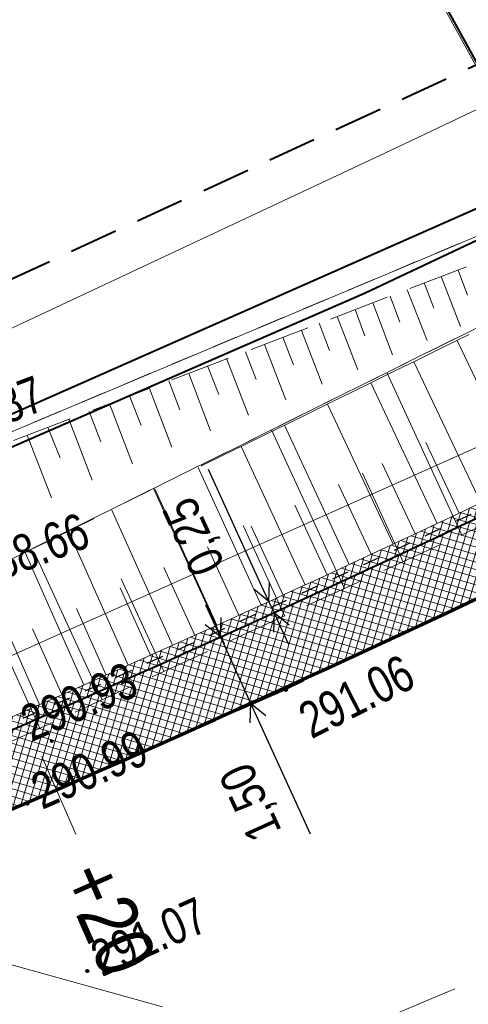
# Model space of a CAD drawing. Header units: metres. Extents: x 7437397 to 7437776, y 5556446 to 5556944.
# Tile 11 of 45: x 7437537 to 7437546, y 5556685 to 5556705. Entities that reach past the tile are written whole.
import ezdxf

# ---------------------------------------------------------------- set-up
doc = ezdxf.new("R2010")
doc.units = ezdxf.units.M
doc.header["$MEASUREMENT"] = 0
for name, pattern in [('0.5_0.5', [1.5, 0.5, -0.5, 0.5]), ('BUBZ01-500', [1.75, 1.25, -0.5]), ('DGN Style 3', [8.60601, 6.14715, -2.45886]), ('EGBU01-500', [1, 0.5, -0.5]), ('KTCR02-500', [1.5, 1, -0.5]), ('KTJZ01-500', [2, 1.5, -0.5])]:
    doc.linetypes.add(name, pattern=pattern)
doc.layers.get('0').update_dxf_attribs({"color": 250, "lineweight": 5})
for name, color, linetype, lineweight in [('BUBZ01', 250, 'Continuous', 5), ('BUIB02_01', 250, 'Continuous', 5), ('D_balustrada', 7, '0.5_0.5', 30), ('D_kilometraz', 7, 'Continuous', 13), ('D_kraweznik', 7, 'Continuous', 70), ('D_obrzeze', 7, 'Continuous', 40), ('D_opis trasy', 7, 'Continuous', 13), ('D_pobocze', 7, 'Continuous', 13), ('D_skarpa', 7, 'DGN Style 3', 20), ('D_skarpa-symbol', 7, 'Continuous', 20), ('D_wymiary', 7, 'Continuous', 13), ('DS_chodniki', 4, 'Continuous', 0), ('DS_pobocze', 1, 'Continuous', 0), ('EGBD03', 250, 'Continuous', 5), ('EGBU01', 250, 'Continuous', 5), ('KTJZ01', 250, 'Continuous', 5), ('KTOK05_01', 250, 'Continuous', 5), ('MPZP', 250, 'Continuous', 5), ('punkt wysokościowy sztuczny', 7, 'Continuous', 5), ('RTPW01', 250, 'Continuous', 5), ('RTPW02', 250, 'Continuous', 5), ('rzedne dla projektanta', 250, 'Continuous', 5), ('SUPE_01', 250, 'Continuous', 5), ('SUPT_01', 250, 'Continuous', 5)]:
    doc.layers.add(name, color=color, linetype=linetype, lineweight=lineweight)
doc.styles.add('ROMANS', font='arial.ttf', dxfattribs={"width": 0.8})
doc.styles.get("Standard").update_dxf_attribs({"font": 'txt.shx', "width": 0.75})
doc.styles.add('Style-Arial Narrow', font='ARIALN.TTF')
doc.linetypes.add('KTOK05_01-500', pattern='A,3.75,[13,dgnlstyle-rozp_2015.shx,S=0.002778,R=0,X=0,Y=0],3.75', length=7.5)
doc.dimstyles.new('1-500', dxfattribs={"dimscale": 10, "dimtxt": 0.2, "dimasz": 0.07, "dimexe": 0, "dimexo": 0, "dimgap": 0.05, "dimtad": 1, "dimdec": 1, "dimzin": 0, "dimtxsty": 'ROMANS', "dimblk": 'ARCHTICK', "dimcen": 0.1, "dimclrt": 256, "dimadec": 0, "dimazin": 0, "dimtfac": 0.666667, "dimtdec": 1, "dimtofl": 0, "dimtmove": 1, "dimatfit": 2, "dimfxl": 0, "dimtolj": 1, "dimtzin": 0, "dimarcsym": 0})

# ---------------------------------------------------------------- blocks, each defined once
blk = doc.blocks.new('PW02')
at = {"layer": 'punkt wysokościowy sztuczny', "linetype": 'Continuous', "lineweight": 13}
h = blk.add_hatch(color=0, dxfattribs=at)
edge = h.paths.add_edge_path()
edge.add_arc((0, 0), 0.45, 0, 360)
blk = doc.blocks.new('TerminatorOpen')
at = {"color": 0, "linetype": 'ByBlock', "lineweight": -2}
for q in [(-1, 0.5), (-1, 0), (-1, -0.5)]:
    blk.add_line((0, 0), q, dxfattribs=at)
blk = doc.blocks.new('*D57')
at = {"layer": 'D_wymiary', "color": 0, "lineweight": -2, "transparency": 16777216}
for p, q in [((7437540.604, 5556692.405), (7437540.455, 5556692.733)), ((7437540.919, 5556692.153), (7437540.589, 5556692.003)), ((7437540.753, 5556692.078), (7437541.374, 5556690.713)), ((7437541.54, 5556690.788), (7437541.211, 5556690.638)), ((7437541.524, 5556690.385), (7437542.601, 5556688.018))]:
    blk.add_line(p, q, dxfattribs=at)
at = {"layer": 'Defpoints', "color": 0}
for p in [(7437541.082, 5556692.228), (7437540.753, 5556692.078), (7437541.704, 5556690.863)]:
    blk.add_point(p, dxfattribs=at)
at = {"layer": 'D_wymiary', "color": 0, "lineweight": -2, "transparency": 16777216, "xscale": 0.36, "yscale": 0.36, "zscale": 0.36}
for p, rotation in [((7437540.753, 5556692.078), 294.4781551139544), ((7437541.374, 5556690.713), 114.4781551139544)]:
    blk.add_blockref('TerminatorOpen', p, dxfattribs=dict(at, rotation=rotation))
at = {"layer": 'D_wymiary', "transparency": 16777216, "insert": (7437541.425, 5556688.689), "char_height": 0.72, "attachment_point": 5, "rotation": 114.4782, "style": 'Style-Arial Narrow'}
blk.add_mtext('1,50', dxfattribs=at)
blk = doc.blocks.new('*D61')
at = {"layer": 'D_wymiary', "color": 0, "lineweight": -2, "transparency": 16777216}
for p, q in [((7437541.602, 5556693.136), (7437540.505, 5556695.531)), ((7437541.614, 5556692.745), (7437541.589, 5556692.734)), ((7437541.857, 5556692.581), (7437541.752, 5556692.809)), ((7437541.719, 5556692.518), (7437541.693, 5556692.506)), ((7437542.006, 5556692.254), (7437542.156, 5556691.927))]:
    blk.add_line(p, q, dxfattribs=at)
at = {"layer": 'Defpoints', "color": 0}
for p in [(7437541.778, 5556692.82), (7437541.857, 5556692.581), (7437541.882, 5556692.593)]:
    blk.add_point(p, dxfattribs=at)
at = {"layer": 'D_wymiary', "color": 0, "lineweight": -2, "transparency": 16777216, "xscale": 0.36, "yscale": 0.36, "zscale": 0.36}
for p, rotation in [((7437541.752, 5556692.809), 294.6227007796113), ((7437541.857, 5556692.581), 114.6227007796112)]:
    blk.add_blockref('TerminatorOpen', p, dxfattribs=dict(at, rotation=rotation))
at = {"layer": 'D_wymiary', "transparency": 16777216, "insert": (7437540.254, 5556694.174), "char_height": 0.72, "attachment_point": 5, "rotation": 114.6227, "style": 'Style-Arial Narrow'}
blk.add_mtext('0,25', dxfattribs=at)

msp = doc.modelspace()

# ---------------------------------------------------------------- hatches: boundary and pattern name
at = {"layer": 'DS_chodniki'}
h = msp.add_hatch(dxfattribs=at)
h.set_pattern_fill('CROSSHATCH', color=256, style=0, pattern_type=2)
h.set_pattern_definition([(73.46674, (7437570.81996, 5556706.75558), (-0.1437982, 0.04268577), []), (343.46675, (7437570.81996, 5556706.75558), (0.04268577, 0.1437982), [])])
h.paths.add_polyline_path([(7437562.402, 5556702.828, -0.023893), (7437532.396, 5556688.415), (7437530.778, 5556687.731, -0.394504), (7437522.445, 5556690.787), (7437521.799, 5556692.066), (7437520.46, 5556691.39), (7437521.106, 5556690.111, 0.394504), (7437531.362, 5556686.349), (7437532.98, 5556687.034, 0.021064), (7437559.623, 5556699.646), (7437559.623, 5556699.646), (7437559.888, 5556699.785, 0.002613), (7437563.116, 5556701.508), (7437592.616, 5556717.455), (7437593.223, 5556719.488)])
at = {"layer": 'DS_pobocze', "lineweight": 0}
h = msp.add_hatch(dxfattribs=at)
h.set_pattern_fill('CROSSHATCH', color=256, style=0, pattern_type=2)
h.set_pattern_definition([(73.46674, (7437527.08768, 5556687.80706), (-0.1437982, 0.04268577), []), (343.46675, (7437527.08768, 5556687.80706), (0.04268577, 0.1437982), [])])
h.paths.add_polyline_path([(7437562.283, 5556703.048, -0.023893), (7437532.299, 5556688.645), (7437530.681, 5556687.961, -0.394504), (7437522.668, 5556690.9), (7437522.022, 5556692.179), (7437521.799, 5556692.066), (7437522.445, 5556690.787, 0.394504), (7437530.778, 5556687.731), (7437532.396, 5556688.415, 0.023893), (7437562.402, 5556702.828), (7437593.223, 5556719.488), (7437593.104, 5556719.708)])

# ---------------------------------------------------------------- linework, layer by layer
at = {"layer": 'BUBZ01', "color": 7, "linetype": 'BUBZ01-500', "lineweight": 13, "flags": 128}
msp.add_lwpolyline([(7437528.318, 5556692.995), (7437547.83, 5556700.48), (7437576.23, 5556715.25), (7437589.02, 5556721.32), (7437589.43, 5556720.35), (7437575.67, 5556713.15), (7437558.6, 5556704.26), (7437548.16, 5556699.51), (7437535.53, 5556693.23), (7437528.982, 5556691.059)], dxfattribs=at)
msp.add_lwpolyline([(7437524.04, 5556689.42), (7437535.53, 5556693.23), (7437548.16, 5556699.51), (7437558.6, 5556704.26), (7437575.67, 5556713.15), (7437589.43, 5556720.35), (7437590.07, 5556719.5), (7437590.16, 5556717.95), (7437574.86, 5556709.22), (7437552.89, 5556697.48), (7437530.34, 5556687.12), (7437524.27, 5556688.21), (7437524.04, 5556689.42)], close=True, dxfattribs=at)
at = {"layer": 'BUBZ01', "color": 7, "linetype": 'Continuous', "lineweight": 13, "flags": 128}
for points in [[(7437545.65, 5556699.64), (7437545.84, 5556699.13)], [(7437544.95, 5556699.38), (7437545.15, 5556698.86)], [(7437545.3, 5556699.51), (7437545.7, 5556698.48)], [(7437544.25, 5556699.11), (7437544.45, 5556698.57)], [(7437544.6, 5556699.24), (7437545.01, 5556698.19)], [(7437543.89, 5556698.97), (7437544.3, 5556697.9)], [(7437543.53, 5556698.83), (7437543.73, 5556698.29)], [(7437542.79, 5556698.55), (7437543, 5556697.99)], [(7437543.16, 5556698.69), (7437543.58, 5556697.59)], [(7437542.42, 5556698.4), (7437542.85, 5556697.29)], [(7437541.66, 5556698.11), (7437542.1, 5556696.97)], [(7437542.04, 5556698.26), (7437542.26, 5556697.69)], [(7437541.27, 5556697.96), (7437541.49, 5556697.39)], [(7437540.88, 5556697.82), (7437541.33, 5556696.65)], [(7437540.1, 5556697.51), (7437540.55, 5556696.33)], [(7437540.49, 5556697.67), (7437540.72, 5556697.08)], [(7437545.72, 5556694.19), (7437544.183, 5556697.533)], [(7437539.69, 5556697.36), (7437539.92, 5556696.76)], [(7437539.29, 5556697.2), (7437539.75, 5556695.99)], [(7437538.47, 5556696.89), (7437538.94, 5556695.65)], [(7437538.88, 5556697.05), (7437539.12, 5556696.44)], [(7437538.05, 5556696.73), (7437538.29, 5556696.1)], [(7437537.63, 5556696.57), (7437538.11, 5556695.31)], [(7437537.2, 5556696.4), (7437537.45, 5556695.77)], [(7437543.31, 5556693.08), (7437541.804, 5556696.349)], [(7437536.77, 5556696.24), (7437537.27, 5556694.95)], [(7437544.52, 5556693.63), (7437543.68, 5556695.46)], [(7437540.84, 5556691.94), (7437539.375, 5556695.142)], [(7437542.08, 5556692.51), (7437541.22, 5556694.38)], [(7437538.32, 5556690.78), (7437536.973, 5556693.709)], [(7437539.59, 5556691.37), (7437538.71, 5556693.28)], [(7437537.03, 5556690.2), (7437536.14, 5556692.15)]]:
    msp.add_lwpolyline(points, dxfattribs=at)
at = {"layer": 'BUIB02_01', "color": 212, "linetype": 'Continuous', "lineweight": 40, "flags": 128}
msp.add_lwpolyline([(7437471.018, 5556680.168), (7437490.105, 5556682.798), (7437506.941, 5556685.963), (7437514.516, 5556687.29), (7437530.92, 5556693.586), (7437543.72, 5556699.172), (7437579.76, 5556716.205), (7437631.582, 5556743.722), (7437615.039, 5556772.576)], dxfattribs=at)
at = {"layer": 'D_balustrada', "ltscale": 0.7, "flags": 128}
msp.add_lwpolyline([(7437521.799, 5556692.066), (7437522.557, 5556690.843, 0.394504), (7437530.729, 5556687.846), (7437532.348, 5556688.53, 0.023893), (7437562.343, 5556702.938), (7437590.074, 5556717.928), (7437590.026, 5556719.569)], format="xyb", dxfattribs=at)
at = {"layer": 'D_kilometraz', "flags": 128}
msp.add_lwpolyline([(7437537.777, 5556688.012), (7437537.074, 5556689.614)], dxfattribs=at)
at = {"layer": 'D_kraweznik'}
msp.add_arc((7437396.683, 5557009.404), 350, 292.91854, 298.39337, dxfattribs=at)
at = {"layer": 'D_obrzeze'}
msp.add_arc((7437396.683, 5557009.404), 348.5, 292.91854, 298.39337, dxfattribs=at)
at = {"layer": 'D_opis trasy'}
msp.add_line((7437539.561, 5556684.449), (7437533.34, 5556686.184), dxfattribs=at)
at = {"layer": 'D_pobocze', "flags": 128}
msp.add_lwpolyline([(7437522.668, 5556690.9, 0.394504), (7437530.681, 5556687.961), (7437532.299, 5556688.645, 0.023893), (7437562.283, 5556703.048), (7437593.104, 5556719.708)], format="xyb", dxfattribs=at)
at = {"layer": 'D_skarpa', "flags": 128}
msp.add_lwpolyline([(7437524.288, 5556689.548), (7437524.714, 5556689.687), (7437525.28, 5556689.873), (7437525.75, 5556690.027), (7437526.151, 5556690.158), (7437526.498, 5556690.272), (7437526.804, 5556690.372), (7437527.078, 5556690.462), (7437527.326, 5556690.543), (7437527.555, 5556690.618), (7437527.767, 5556690.687), (7437527.965, 5556690.752), (7437528.153, 5556690.814), (7437528.333, 5556690.873), (7437528.506, 5556690.929), (7437528.675, 5556690.985), (7437528.84, 5556691.039), (7437529.003, 5556691.092), (7437529.165, 5556691.145), (7437529.354, 5556691.207), (7437529.831, 5556691.363), (7437530.308, 5556691.52), (7437530.785, 5556691.676), (7437531.258, 5556691.831), (7437531.728, 5556691.985), (7437532.198, 5556692.139), (7437532.668, 5556692.293), (7437533.138, 5556692.447), (7437533.609, 5556692.601), (7437534.079, 5556692.755), (7437534.55, 5556692.909), (7437535.021, 5556693.063), (7437535.492, 5556693.218), (7437535.937, 5556693.43), (7437536.38, 5556693.648), (7437536.823, 5556693.866), (7437537.266, 5556694.083), (7437537.709, 5556694.301), (7437538.152, 5556694.519), (7437538.595, 5556694.737), (7437539.038, 5556694.954), (7437539.48, 5556695.172), (7437539.923, 5556695.389), (7437540.366, 5556695.607), (7437540.808, 5556695.825), (7437541.251, 5556696.042), (7437541.693, 5556696.26), (7437542.136, 5556696.477), (7437542.579, 5556696.695), (7437543.021, 5556696.912), (7437543.463, 5556697.13), (7437543.906, 5556697.347), (7437544.348, 5556697.565), (7437544.791, 5556697.782), (7437545.233, 5556698), (7437545.675, 5556698.217), (7437546.118, 5556698.434), (7437546.56, 5556698.652), (7437547.002, 5556698.869), (7437547.445, 5556699.087), (7437547.887, 5556699.304), (7437548.334, 5556699.513), (7437548.781, 5556699.72), (7437549.229, 5556699.927), (7437549.676, 5556700.134), (7437550.124, 5556700.341), (7437550.571, 5556700.548), (7437551.019, 5556700.755), (7437551.467, 5556700.962), (7437551.914, 5556701.169), (7437552.362, 5556701.376), (7437552.81, 5556701.583), (7437553.258, 5556701.79), (7437553.706, 5556701.997), (7437554.154, 5556702.204), (7437554.602, 5556702.411), (7437555.05, 5556702.618), (7437555.498, 5556702.826), (7437555.946, 5556703.033), (7437556.394, 5556703.24), (7437556.843, 5556703.447), (7437557.291, 5556703.655), (7437557.739, 5556703.862), (7437558.188, 5556704.069), (7437558.636, 5556704.279), (7437559.073, 5556704.508), (7437559.51, 5556704.737), (7437559.947, 5556704.966), (7437560.384, 5556705.196), (7437560.821, 5556705.425), (7437561.262, 5556705.656), (7437561.705, 5556705.888), (7437562.147, 5556706.121), (7437562.59, 5556706.353), (7437563.033, 5556706.585), (7437563.476, 5556706.817), (7437563.919, 5556707.05), (7437564.362, 5556707.282), (7437564.804, 5556707.514), (7437565.247, 5556707.746), (7437565.69, 5556707.979), (7437566.133, 5556708.211), (7437566.576, 5556708.443), (7437567.019, 5556708.676), (7437567.461, 5556708.908), (7437567.904, 5556709.14), (7437568.347, 5556709.372), (7437568.79, 5556709.605), (7437569.233, 5556709.837), (7437569.676, 5556710.069), (7437570.121, 5556710.297), (7437570.565, 5556710.526), (7437571.01, 5556710.755), (7437571.455, 5556710.983), (7437571.9, 5556711.212), (7437572.344, 5556711.441), (7437572.789, 5556711.669), (7437573.234, 5556711.898), (7437573.679, 5556712.126), (7437574.124, 5556712.355), (7437574.568, 5556712.584), (7437575.013, 5556712.812), (7437575.458, 5556713.041), (7437575.908, 5556713.259), (7437576.364, 5556713.468), (7437576.82, 5556713.676), (7437577.275, 5556713.885), (7437577.731, 5556714.094), (7437578.186, 5556714.302), (7437578.642, 5556714.511), (7437579.097, 5556714.72), (7437579.553, 5556714.928), (7437580.009, 5556715.137), (7437580.463, 5556715.349), (7437580.897, 5556715.596), (7437581.331, 5556715.844), (7437581.766, 5556716.092), (7437582.2, 5556716.34), (7437582.635, 5556716.588), (7437583.069, 5556716.836), (7437583.504, 5556717.083), (7437583.938, 5556717.331), (7437584.372, 5556717.579), (7437584.807, 5556717.827), (7437585.241, 5556718.075), (7437585.676, 5556718.322), (7437586.11, 5556718.57), (7437586.544, 5556718.818), (7437586.979, 5556719.066), (7437587.413, 5556719.314), (7437587.848, 5556719.562), (7437588.282, 5556719.809), (7437588.716, 5556720.057), (7437589.151, 5556720.305), (7437589.223, 5556720.346)], dxfattribs=at)
at = {"layer": 'D_skarpa-symbol', "flags": 128}
for points in [[(7437547.023, 5556695.278), (7437545.632, 5556698.196)], [(7437546.12, 5556694.848), (7437544.738, 5556697.756)], [(7437545.216, 5556694.42), (7437543.853, 5556697.321)], [(7437544.311, 5556693.995), (7437542.96, 5556696.882)], [(7437543.405, 5556693.572), (7437542.073, 5556696.446)], [(7437545.669, 5556694.633), (7437544.982, 5556696.086)], [(7437542.497, 5556693.152), (7437541.181, 5556696.008)], [(7437541.589, 5556692.734), (7437540.293, 5556695.571)], [(7437544.763, 5556694.207), (7437544.084, 5556695.654)], [(7437540.678, 5556692.32), (7437539.401, 5556695.133)], [(7437543.858, 5556693.783), (7437543.187, 5556695.223)], [(7437539.768, 5556691.907), (7437538.513, 5556694.696)], [(7437542.951, 5556693.362), (7437542.288, 5556694.794)], [(7437538.855, 5556691.499), (7437537.621, 5556694.258)], [(7437542.043, 5556692.943), (7437541.389, 5556694.366)], [(7437541.133, 5556692.527), (7437540.49, 5556693.939)], [(7437537.942, 5556691.091), (7437536.731, 5556693.821)], [(7437540.223, 5556692.113), (7437539.589, 5556693.513)], [(7437537.027, 5556690.687), (7437535.84, 5556693.384)], [(7437539.311, 5556691.703), (7437538.689, 5556693.09)], [(7437538.399, 5556691.294), (7437537.786, 5556692.666)], [(7437537.484, 5556690.889), (7437536.885, 5556692.245)]]:
    msp.add_lwpolyline(points, dxfattribs=at)
at = {"layer": 'EGBD03', "color": 96, "linetype": 'Continuous', "lineweight": 13, "flags": 128}
for points in [[(7437532.098, 5556729.132), (7437547.59, 5556701)], [(7437527.7, 5556692.63), (7437547.59, 5556701)]]:
    msp.add_lwpolyline(points, dxfattribs=at)
at = {"layer": 'EGBU01', "color": 96, "linetype": 'EGBU01-500', "lineweight": 13, "flags": 128}
for points in [[(7437527.7, 5556692.63), (7437547.59, 5556701)], [(7437547.59, 5556701), (7437527.7, 5556692.63)]]:
    msp.add_lwpolyline(points, dxfattribs=at)
at = {"layer": 'KTJZ01', "color": 7, "linetype": 'KTJZ01-500', "lineweight": 13, "flags": 128}
msp.add_lwpolyline([(7437487.24, 5556665.88), (7437500.01, 5556668.65), (7437509.93, 5556671.34), (7437514.81, 5556672.66), (7437528.54, 5556677.57), (7437546.18, 5556685.08), (7437562.31, 5556693.39), (7437575.78, 5556700.17), (7437584.6, 5556705.2), (7437599.33, 5556712.79), (7437607.41, 5556717.03), (7437624.22, 5556725.75), (7437636.91, 5556731.79), (7437639.91, 5556733.3), (7437648.13, 5556737.1), (7437664.08, 5556744.94), (7437674.41, 5556750.47), (7437695.47, 5556762.01), (7437726.23, 5556778.98), (7437745.592, 5556790.579), (7437740.524, 5556799.89), (7437726.071, 5556794.065), (7437721.424, 5556793.261), (7437718.653, 5556793.684), (7437716.454, 5556794.853), (7437714.78, 5556796.65), (7437713.44, 5556798.18), (7437704.05, 5556814.76), (7437696.46, 5556806.77), (7437698.53, 5556806.84), (7437700.74, 5556806.26), (7437702.79, 5556804.94), (7437704.06, 5556803.16), (7437709.44, 5556793.77), (7437711.44, 5556790.12), (7437712.13, 5556787.63), (7437712.21, 5556785.35), (7437711.59, 5556783.66), (7437709.87, 5556781.76), (7437701.28, 5556777.09), (7437699.42, 5556776.48), (7437697.78, 5556776.19), (7437695.76, 5556776.41), (7437693.65, 5556777.51), (7437692.09, 5556778.89), (7437690.49, 5556781.22), (7437685.25, 5556778.28), (7437686.1, 5556775.03), (7437686.085, 5556773.72), (7437685.81, 5556772.51), (7437685.3, 5556771.32), (7437684.475, 5556769.98), (7437683.43, 5556768.68), (7437682.12, 5556767.23), (7437680.52, 5556765.9), (7437679.609, 5556765.424), (7437667.4, 5556758.73), (7437656.58, 5556752.94), (7437646.03, 5556747.24), (7437635.04, 5556741.31), (7437625.46, 5556735.97), (7437617.31, 5556731.03), (7437610.73, 5556727.32), (7437599.83, 5556721.28), (7437592.56, 5556717.41), (7437581.48, 5556711.39), (7437572.19, 5556706.38), (7437570.63, 5556705.57), (7437559.43, 5556699.57), (7437555.27, 5556697.37), (7437547.58, 5556693.6), (7437542.1, 5556690.99), (7437536.78, 5556688.64), (7437527.13, 5556684.56), (7437524.75, 5556685.69), (7437522.99, 5556687.15), (7437521.44, 5556689.45), (7437520.46, 5556691.39), (7437515.43, 5556689.51), (7437516.09, 5556686.202), (7437515.98, 5556684.5), (7437514.73, 5556681.38), (7437513.55, 5556680.28), (7437512.1, 5556679.32), (7437507.87, 5556678.13), (7437498.81, 5556675.82), (7437492.9, 5556674.29)], dxfattribs=at)
at = {"layer": 'KTOK05_01', "color": 7, "linetype": 'KTOK05_01-500', "lineweight": 40, "flags": 128}
msp.add_lwpolyline([(7437532.153, 5556729.161), (7437547.36, 5556701.5), (7437527.72, 5556692.81), (7437525.62, 5556692.53), (7437523.63, 5556693.08), (7437521.96, 5556694.22), (7437517.2, 5556703.54), (7437514.83, 5556707.82), (7437509.814, 5556717.461)], dxfattribs=at)
at = {"layer": 'MPZP', "color": 212, "linetype": 'KTCR02-500', "lineweight": 40, "flags": 128}
msp.add_lwpolyline([(7437738.295, 5556803.984), (7437715.191, 5556791.784), (7437661.349, 5556763.226), (7437574.511, 5556717.006), (7437530.05, 5556696.506), (7437525.798, 5556698.029), (7437514.19, 5556719.761)], dxfattribs=at)
at = {"layer": 'rzedne dla projektanta', "color": 7, "linetype": 'Continuous', "lineweight": 40}
for centre in [(7437537.28, 5556689.93), (7437536.78, 5556688.64), (7437538.01, 5556685.19)]:
    msp.add_circle(centre, 0.0225, dxfattribs=at)
at = {"layer": 'SUPE_01', "color": 1, "linetype": 'Continuous', "lineweight": 13, "flags": 128}
msp.add_lwpolyline([(7437601.635, 5556725.162), (7437600.216, 5556724.388), (7437574.398, 5556710.521), (7437552.37, 5556698.835), (7437529.759, 5556688.702), (7437521.807, 5556691.71), (7437513.451, 5556689.173), (7437513.22, 5556690)], dxfattribs=at)
at = {"layer": 'SUPT_01', "color": 30, "linetype": 'Continuous', "lineweight": 13, "flags": 128}
msp.add_lwpolyline([(7437624.834, 5556744.449), (7437603.973, 5556732.899), (7437579.114, 5556719.1), (7437574.314, 5556716.425), (7437544.39, 5556702.175), (7437531.441, 5556696.093), (7437491.469, 5556686.466), (7437485.362, 5556685.024)], dxfattribs=at)

# ---------------------------------------------------------------- block references
at = {"layer": 'RTPW02', "color": 7, "linetype": 'Continuous', "lineweight": 13, "xscale": 0.1, "yscale": 0.1, "zscale": 0.1}
msp.add_blockref('PW02', (7437542.1, 5556690.99), dxfattribs=at)

# ---------------------------------------------------------------- texts
at = {"layer": 'D_kilometraz', "insert": (7437537.978, 5556687.354), "char_height": 1.2, "attachment_point": 4, "rotation": 293.7019, "line_spacing_factor": 1.6, "style": 'Style-Arial Narrow'}
msp.add_mtext('+20', dxfattribs=at)
at = {"layer": 'RTPW01', "color": 7, "linetype": 'Continuous', "lineweight": 13, "insert": (7437542.633, 5556689.957), "char_height": 0.75, "attachment_point": 7, "rotation": 26.798, "line_spacing_factor": 0.6}
msp.add_mtext('\\FWORKING_1250;\\H1x;\\W0.8;291.06', dxfattribs=at)
at = {"layer": 'rzedne dla projektanta', "color": 7, "linetype": 'Continuous', "lineweight": 0, "char_height": 0.75, "attachment_point": 7, "line_spacing_factor": 0.6}
for s, insert, rotation in [('\\FWORKING_1250;\\H1x;\\W0.8; 288.87', (7437534.691, 5556695.819), 20.8934), ('\\FWORKING_1250;\\H1x;\\W0.8; 288.66', (7437535.619, 5556692.996), 20.8934), ('\\FWORKING_1250;\\H1x;\\W0.8; 290.93', (7437536.666, 5556689.811), 23.7347), ('\\FWORKING_1250;\\H1x;\\W0.8; 290.99', (7437536.881, 5556688.411), 23.7347), ('\\FWORKING_1250;\\H1x;\\W0.8; 291.07', (7437538.111, 5556684.961), 23.7347)]:
    msp.add_mtext(s, dxfattribs=dict(at, insert=insert, rotation=rotation))

# ---------------------------------------------------------------- dimensions: what is measured, and where the dimension line sits
at = {"layer": 'D_wymiary'}
for base, p1, p2, angle, picture, middle in [((7437541.857, 5556692.581), (7437541.778, 5556692.82), (7437541.882, 5556692.593), 294.6227, '*D61', (7437540.975, 5556694.505)), ((7437540.753, 5556692.078), (7437541.704, 5556690.863), (7437541.082, 5556692.228), 114.4782, '*D57', (7437542.146, 5556689.017))]:
    dim = msp.add_linear_dim(base=base, p1=p1, p2=p2, angle=angle, dimstyle='1-500', override={"dimscale": 1, "dimtxt": 0.72, "dimasz": 0.36, "dimexe": 0.18, "dimexo": 0.18, "dimgap": 0.36, "dimdec": 2, "dimzin": 3, "dimtxsty": 'Style-Arial Narrow', "dimblk": 'TerminatorOpen', "dimcen": 0.36, "dimtdec": 2, "dimtofl": 1, "dimtmove": 0, "dimatfit": 1, "dimfrac": 2, "dimtolj": 0, "dimtzin": 3}, dxfattribs=at)
    dim.commit()
    dim.dimension.update_dxf_attribs({"geometry": picture, "text_midpoint": middle, "dimtype": 160})

doc.saveas('drawing.dxf')
